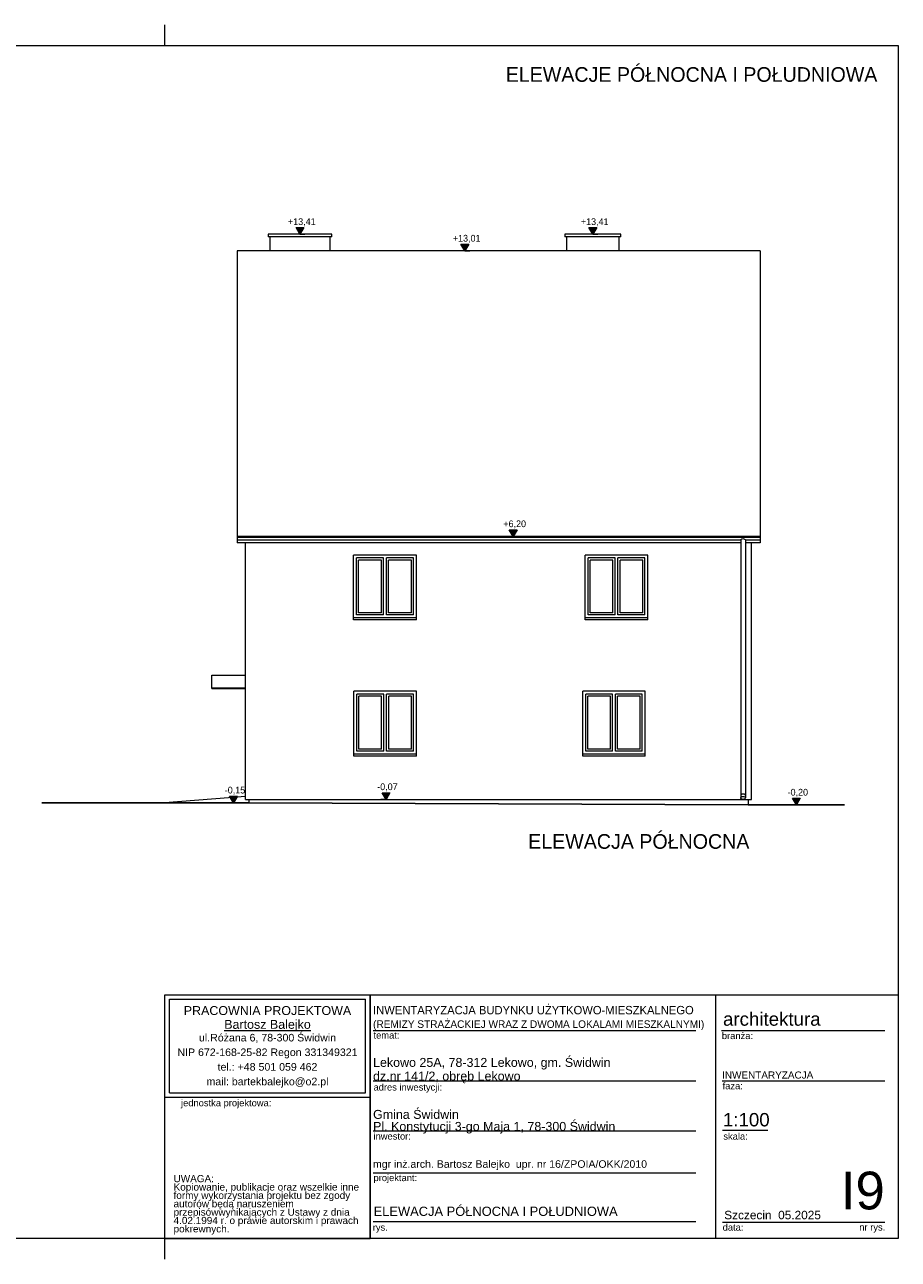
# Model space of a CAD drawing. Extents: x -686885 to -413214, y -23370 to 153194.
# Tile 57 of 145: x -557142 to -536295, y -23370 to 6080. Entities that reach past the tile are written whole.
import ezdxf

# ---------------------------------------------------------------- set-up
doc = ezdxf.new("R2010")
doc.units = 0
doc.header["$MEASUREMENT"] = 0
for name, color, linetype, lineweight in [('Arch opisy_Nr_Pióra__21', 7, 'Continuous', 9), ('Arch stropy_Nr_Pióra__1', 7, 'Continuous', 25), ('Arch stropy_Nr_Pióra__21', 7, 'Continuous', 9), ('ARCH TABELA_Nr_Pióra__1', 7, 'Continuous', 25), ('ARCH TABELA_Nr_Pióra__21', 7, 'Continuous', 9), ('ARCH TABELA_Nr_Pióra__7', 7, 'Continuous', 13), ('INWENT DACH_Nr_Pióra__21', 7, 'Continuous', 9), ('INWENT RURY SPUSTOWE_Nr_Pióra__21', 7, 'Continuous', 9), ('INWENT WYMIARY_Nr_Pióra__21', 7, 'Continuous', 9), ('INWENT. OKNA_Nr_Pióra__5', 7, 'Continuous', 13), ('INWENT.ŚCIANY_Nr_Pióra__21', 7, 'Continuous', 9), ('INWENT.ŚCIANY_Nr_Pióra__5', 7, 'Continuous', 13)]:
    doc.layers.add(name, color=color, linetype=linetype, lineweight=lineweight)
doc.layers.add('INWENT WYMIARY', color=7, linetype='Continuous')
doc.styles.add('GENERATED_STYLE_1', font='txt')
doc.styles.add('GENERATED_STYLE_5', font='txt')
doc.styles.add('GENERATED_STYLE_6', font='txt')
doc.styles.add('GENERATED_STYLE_7', font='arial.ttf')
doc.styles.add('GENERATED_STYLE_8', font='arial.ttf')
doc.styles.add('GENERATED_STYLE_9', font='arial.ttf')

# ---------------------------------------------------------------- blocks, each defined once
blk = doc.blocks.new('Wymiary_61', base_point=(-538727, -12530))
at = {"layer": 'INWENT WYMIARY_Nr_Pióra__21', "linetype": 'Continuous'}
blk.add_hatch(color=256, dxfattribs=at).paths.add_polyline_path([(-538727, -12530), (-538819, -12370), (-538634, -12370)], flags=0)
for p, q in [((-538727, -12530), (-538847, -12530)), ((-538727, -12530), (-538819, -12370)), ((-538819, -12370), (-538634, -12370)), ((-538634, -12370), (-538727, -12530)), ((-538727, -12530), (-538607, -12530))]:
    blk.add_line(p, q, dxfattribs=at)
at = {"layer": 'INWENT WYMIARY_Nr_Pióra__21', "insert": (-538937, -12338), "char_height": 160, "attachment_point": 7, "style": 'GENERATED_STYLE_1'}
blk.add_mtext('{-0,20}', dxfattribs=at)
blk = doc.blocks.new('Wymiary_62', base_point=(-552158, -12480))
at = {"layer": 'INWENT WYMIARY_Nr_Pióra__21', "linetype": 'Continuous'}
blk.add_hatch(color=256, dxfattribs=at).paths.add_polyline_path([(-552158, -12480), (-552251, -12320), (-552065, -12320)], flags=0)
for p, q in [((-552158, -12480), (-552251, -12320)), ((-552251, -12320), (-552065, -12320)), ((-552065, -12320), (-552158, -12480)), ((-552158, -12480), (-552278, -12480)), ((-552158, -12480), (-552038, -12480))]:
    blk.add_line(p, q, dxfattribs=at)
at = {"layer": 'INWENT WYMIARY_Nr_Pióra__21', "insert": (-552368, -12288), "char_height": 160, "attachment_point": 7, "style": 'GENERATED_STYLE_1'}
blk.add_mtext('{-0,15}', dxfattribs=at)
blk = doc.blocks.new('Wymiary_63', base_point=(-548520, -12400))
at = {"layer": 'INWENT WYMIARY_Nr_Pióra__21', "linetype": 'Continuous'}
blk.add_hatch(color=256, dxfattribs=at).paths.add_polyline_path([(-548520, -12400), (-548612, -12240), (-548427, -12240)], flags=0)
for p, q in [((-548520, -12400), (-548612, -12240)), ((-548612, -12240), (-548427, -12240)), ((-548427, -12240), (-548520, -12400)), ((-548520, -12400), (-548640, -12400)), ((-548520, -12400), (-548400, -12400))]:
    blk.add_line(p, q, dxfattribs=at)
at = {"layer": 'INWENT WYMIARY_Nr_Pióra__21', "insert": (-548730, -12208), "char_height": 160, "attachment_point": 7, "style": 'GENERATED_STYLE_1'}
blk.add_mtext('{-0,07}', dxfattribs=at)
blk = doc.blocks.new('Wymiary_64', base_point=(-545487, -6127))
at = {"layer": 'INWENT WYMIARY_Nr_Pióra__21', "linetype": 'Continuous'}
blk.add_hatch(color=256, dxfattribs=at).paths.add_polyline_path([(-545487, -6127), (-545580, -5967), (-545394, -5967)], flags=0)
for p, q in [((-545487, -6127), (-545607, -6127)), ((-545487, -6127), (-545580, -5967)), ((-545580, -5967), (-545394, -5967)), ((-545394, -5967), (-545487, -6127)), ((-545487, -6127), (-545367, -6127))]:
    blk.add_line(p, q, dxfattribs=at)
at = {"layer": 'INWENT WYMIARY_Nr_Pióra__21', "insert": (-545720, -5935), "char_height": 160, "attachment_point": 7, "style": 'GENERATED_STYLE_1'}
blk.add_mtext('{+6,20}', dxfattribs=at)
blk = doc.blocks.new('Wymiary_65', base_point=(-546640, 685))
at = {"layer": 'INWENT WYMIARY_Nr_Pióra__21', "linetype": 'Continuous'}
blk.add_hatch(color=256, dxfattribs=at).paths.add_polyline_path([(-546640, 685), (-546733, 845), (-546547, 845)], flags=0)
for p, q in [((-546640, 685), (-546760, 685)), ((-546640, 685), (-546733, 845)), ((-546733, 845), (-546547, 845)), ((-546547, 845), (-546640, 685)), ((-546640, 685), (-546520, 685))]:
    blk.add_line(p, q, dxfattribs=at)
at = {"layer": 'INWENT WYMIARY_Nr_Pióra__21', "insert": (-546925, 877), "char_height": 160, "attachment_point": 7, "style": 'GENERATED_STYLE_1'}
blk.add_mtext('{+13,01}', dxfattribs=at)
blk = doc.blocks.new('Wymiary_66', base_point=(-543584, 1080))
at = {"layer": 'INWENT WYMIARY_Nr_Pióra__21', "linetype": 'Continuous'}
blk.add_hatch(color=256, dxfattribs=at).paths.add_polyline_path([(-543584, 1080), (-543677, 1240), (-543492, 1240)], flags=0)
for p, q in [((-543584, 1080), (-543677, 1240)), ((-543677, 1240), (-543492, 1240)), ((-543492, 1240), (-543584, 1080)), ((-543584, 1080), (-543704, 1080)), ((-543584, 1080), (-543464, 1080))]:
    blk.add_line(p, q, dxfattribs=at)
at = {"layer": 'INWENT WYMIARY_Nr_Pióra__21', "insert": (-543869, 1272), "char_height": 160, "attachment_point": 7, "style": 'GENERATED_STYLE_1'}
blk.add_mtext('{+13,41}', dxfattribs=at)
blk = doc.blocks.new('Wymiary_67', base_point=(-550574, 1080))
at = {"layer": 'INWENT WYMIARY_Nr_Pióra__21', "linetype": 'Continuous'}
blk.add_hatch(color=256, dxfattribs=at).paths.add_polyline_path([(-550574, 1080), (-550667, 1240), (-550482, 1240)], flags=0)
for p, q in [((-550574, 1080), (-550667, 1240)), ((-550667, 1240), (-550482, 1240)), ((-550482, 1240), (-550574, 1080)), ((-550574, 1080), (-550694, 1080)), ((-550574, 1080), (-550454, 1080))]:
    blk.add_line(p, q, dxfattribs=at)
at = {"layer": 'INWENT WYMIARY_Nr_Pióra__21', "insert": (-550859, 1272), "char_height": 160, "attachment_point": 7, "style": 'GENERATED_STYLE_1'}
blk.add_mtext('{+13,41}', dxfattribs=at)

msp = doc.modelspace()

# ---------------------------------------------------------------- linework, layer by layer
at = {"layer": 'Arch stropy_Nr_Pióra__1', "linetype": 'Continuous'}
for p, q in [((-556734.6, -12479.6), (-551794.5, -12479.6)), ((-551794.5, -12479.6), (-539874.6, -12529.6)), ((-539874.6, -12529.6), (-537578.5, -12529.6))]:
    msp.add_line(p, q, dxfattribs=at)
at = {"layer": 'Arch stropy_Nr_Pióra__21', "linetype": 'Continuous'}
msp.add_line((-551874.5, -12329.6), (-553794.5, -12479.6), dxfattribs=at)
at = {"layer": 'ARCH TABELA_Nr_Pióra__21', "linetype": 'Continuous'}
for p, q in [((-553794.6, 5580.4), (-553794.6, 6080.4)), ((-553794.6, 5580.4), (-553794.6, 6080.4)), ((-577044.6, 5580.4), (-536294.6, 5580.4)), ((-536294.6, 5580.4), (-536294.6, -22869.6)), ((-553794.6, -22869.6), (-553794.6, -17058.4)), ((-553794.6, -17058.4), (-548901, -17058.4)), ((-553794.6, -19505.3), (-553794.6, -17058.4)), ((-553794.6, -17058.4), (-536294.6, -17058.4)), ((-548901, -17058.4), (-548901, -22869.6)), ((-548901, -19505.3), (-548901, -17058.4)), ((-540656.3, -17058.4), (-540656.3, -22869.6)), ((-536294.6, -17058.4), (-536294.6, -22869.6)), ((-553688.2, -17164.8), (-549007.4, -17164.8)), ((-553688.2, -19398.9), (-553688.2, -17164.8)), ((-549007.4, -19398.9), (-549007.4, -17164.8)), ((-548901, -22869.6), (-548901, -17458.4)), ((-548828.8, -17908.4), (-541129, -17908.4)), ((-540517, -17908.4), (-536617.7, -17908.4)), ((-548828.8, -19108.4), (-541129, -19108.4)), ((-540499.6, -19108.4), (-536617.7, -19108.4)), ((-553688.2, -19398.9), (-549007.4, -19398.9)), ((-553794.6, -19505.3), (-548901, -19505.3)), ((-548828.8, -20308.4), (-541129, -20308.4)), ((-540487.8, -20291.1), (-539408.1, -20291.1)), ((-548828.8, -21308.4), (-541129, -21308.4)), ((-548828.8, -22469.6), (-541129, -22469.6)), ((-540487.8, -22487.2), (-538206, -22487.2)), ((-538206, -22487.2), (-536617.7, -22487.2)), ((-536294.6, -22869.6), (-577044.6, -22869.6)), ((-553794.6, -23369.6), (-553794.6, -22869.6)), ((-553794.6, -22869.6), (-548901, -22869.6)), ((-536294.6, -22869.6), (-548901, -22869.6))]:
    msp.add_line(p, q, dxfattribs=at)
at = {"layer": 'INWENT DACH_Nr_Pióra__21', "linetype": 'Continuous'}
for p, q in [((-552074.5, 685.2), (-552074.5, -6281.2)), ((-539594.6, 685.2), (-552074.5, 685.2)), ((-539594.6, 685.2), (-539594.6, -6281.2)), ((-539594.6, -6126.9), (-552074.5, -6126.9)), ((-539594.6, -6150.8), (-552074.5, -6150.8)), ((-540054.6, -6281.2), (-552074.5, -6281.2)), ((-539594.6, -6281.2), (-539944.6, -6281.2)), ((-552674.5, -9439.6), (-551874.5, -9439.6)), ((-552674.5, -9755.2), (-552674.5, -9439.6)), ((-552674.5, -9739.6), (-551874.5, -9739.6)), ((-552674.5, -9755.2), (-551874.5, -9755.2))]:
    msp.add_line(p, q, dxfattribs=at)
at = {"layer": 'INWENT RURY SPUSTOWE_Nr_Pióra__21', "linetype": 'Continuous'}
for p, q in [((-552074.5, -6208.8), (-540054.6, -6208.8)), ((-540054.6, -6208.8), (-540054.6, -12365.1)), ((-539944.6, -6208.8), (-539944.6, -12365.1)), ((-539944.6, -6208.8), (-539594.6, -6208.8))]:
    msp.add_line(p, q, dxfattribs=at)
msp.add_arc((-539999.6, -6256.8), 73, 41.11209, 138.88791, dxfattribs=at)
msp.add_ellipse((-539999.6, -12305.1), major_axis=(55, 0), ratio=0.6281954, start_param=0, end_param=3.1415927, dxfattribs=at)
msp.add_ellipse((-539999.6, -12365.1), major_axis=(55, 0), ratio=0.6281954, dxfattribs=at)
at = {"layer": 'INWENT. OKNA_Nr_Pióra__5', "linetype": 'Continuous'}
for p, q in [((-549224.5, -7999.6), (-549224.5, -6639.6)), ((-548579.5, -6639.6), (-549224.5, -6639.6)), ((-549174.5, -7949.6), (-549174.5, -6689.6)), ((-548629.5, -6689.6), (-549174.5, -6689.6)), ((-548629.5, -7949.6), (-548629.5, -6689.6)), ((-548579.5, -7999.6), (-548579.5, -6639.6)), ((-547864.5, -6639.6), (-548509.5, -6639.6)), ((-548509.5, -7999.6), (-548509.5, -6639.6)), ((-547914.5, -6689.6), (-548459.5, -6689.6)), ((-548459.5, -7949.6), (-548459.5, -6689.6)), ((-547914.5, -7949.6), (-547914.5, -6689.6)), ((-547864.5, -7999.6), (-547864.5, -6639.6)), ((-543694.5, -7999.6), (-543694.5, -6639.6)), ((-543054.5, -6639.6), (-543694.5, -6639.6)), ((-543644.5, -7949.6), (-543644.5, -6689.6)), ((-543104.5, -6689.6), (-543644.5, -6689.6)), ((-543104.5, -7949.6), (-543104.5, -6689.6)), ((-543054.5, -7999.6), (-543054.5, -6639.6)), ((-542344.5, -6639.6), (-542984.5, -6639.6)), ((-542984.5, -7999.6), (-542984.5, -6639.6)), ((-542394.5, -6689.6), (-542934.5, -6689.6)), ((-542934.5, -7949.6), (-542934.5, -6689.6)), ((-542394.5, -7949.6), (-542394.5, -6689.6)), ((-542344.5, -7999.6), (-542344.5, -6639.6)), ((-548629.5, -7949.6), (-549174.5, -7949.6)), ((-547914.5, -7949.6), (-548459.5, -7949.6)), ((-543104.5, -7949.6), (-543644.5, -7949.6)), ((-542394.5, -7949.6), (-542934.5, -7949.6)), ((-548579.5, -7999.6), (-549224.5, -7999.6)), ((-547864.5, -7999.6), (-548509.5, -7999.6)), ((-543054.5, -7999.6), (-543694.5, -7999.6)), ((-542344.5, -7999.6), (-542984.5, -7999.6)), ((-549214.5, -11249.6), (-549214.5, -9889.6)), ((-548574.5, -9889.6), (-549214.5, -9889.6)), ((-549164.5, -11199.6), (-549164.5, -9939.6)), ((-548624.5, -9939.6), (-549164.5, -9939.6)), ((-548624.5, -11199.6), (-548624.5, -9939.6)), ((-548574.5, -11249.6), (-548574.5, -9889.6)), ((-547864.5, -9889.6), (-548504.5, -9889.6)), ((-548504.5, -11249.6), (-548504.5, -9889.6)), ((-547914.5, -9939.6), (-548454.5, -9939.6)), ((-548454.5, -11199.6), (-548454.5, -9939.6)), ((-547914.5, -11199.6), (-547914.5, -9939.6)), ((-547864.5, -11249.6), (-547864.5, -9889.6)), ((-543754.5, -11249.6), (-543754.5, -9889.6)), ((-543114.5, -9889.6), (-543754.5, -9889.6)), ((-543704.5, -11199.6), (-543704.5, -9939.6)), ((-543164.5, -9939.6), (-543704.5, -9939.6)), ((-543164.5, -11199.6), (-543164.5, -9939.6)), ((-543114.5, -11249.6), (-543114.5, -9889.6)), ((-542404.5, -9889.6), (-543044.5, -9889.6)), ((-543044.5, -11249.6), (-543044.5, -9889.6)), ((-542454.5, -9939.6), (-542994.5, -9939.6)), ((-542994.5, -11199.6), (-542994.5, -9939.6)), ((-542454.5, -11199.6), (-542454.5, -9939.6)), ((-542404.5, -11249.6), (-542404.5, -9889.6)), ((-548574.5, -11249.6), (-549214.5, -11249.6)), ((-548624.5, -11199.6), (-549164.5, -11199.6)), ((-547864.5, -11249.6), (-548504.5, -11249.6)), ((-547914.5, -11199.6), (-548454.5, -11199.6)), ((-543114.5, -11249.6), (-543754.5, -11249.6)), ((-543164.5, -11199.6), (-543704.5, -11199.6)), ((-542404.5, -11249.6), (-543044.5, -11249.6)), ((-542454.5, -11199.6), (-542994.5, -11199.6))]:
    msp.add_line(p, q, dxfattribs=at)
at = {"layer": 'INWENT.ŚCIANY_Nr_Pióra__21', "linetype": 'Continuous'}
for p, q in [((-547794.5, -6569.6), (-549294.5, -6569.6)), ((-549294.5, -8119.6), (-549294.5, -6569.6)), ((-547794.5, -8119.6), (-547794.5, -6569.6)), ((-542274.5, -6569.6), (-543764.5, -6569.6)), ((-543764.5, -8119.6), (-543764.5, -6569.6)), ((-542274.5, -8119.6), (-542274.5, -6569.6)), ((-547794.5, -8069.6), (-549294.5, -8069.6)), ((-547794.5, -8119.6), (-549294.5, -8119.6)), ((-542274.5, -8069.6), (-543764.5, -8069.6)), ((-542274.5, -8119.6), (-543764.5, -8119.6)), ((-547794.5, -9819.6), (-549284.5, -9819.6)), ((-549284.5, -11369.6), (-549284.5, -9819.6)), ((-547794.5, -11369.6), (-547794.5, -9819.6)), ((-542334.5, -9819.6), (-543824.5, -9819.6)), ((-543824.5, -11369.6), (-543824.5, -9819.6)), ((-542334.5, -11369.6), (-542334.5, -9819.6)), ((-547794.5, -11319.6), (-549284.5, -11319.6)), ((-547794.5, -11369.6), (-549284.5, -11369.6)), ((-542334.5, -11319.6), (-543824.5, -11319.6)), ((-542334.5, -11369.6), (-543824.5, -11369.6))]:
    msp.add_line(p, q, dxfattribs=at)
at = {"layer": 'INWENT.ŚCIANY_Nr_Pióra__5', "linetype": 'Continuous'}
for p, q in [((-549814.5, 1080.4), (-551334.5, 1080.4)), ((-551334.5, 1080.4), (-551334.5, 1020.4)), ((-549814.5, 1020.4), (-551334.5, 1020.4)), ((-551294.5, 1020.4), (-551294.5, 685.2)), ((-549854.5, 685.2), (-549854.5, 1020.4)), ((-549814.5, 1020.4), (-549814.5, 1080.4)), ((-544254.5, 1080.4), (-544254.5, 1020.4)), ((-542914.5, 1080.4), (-544254.5, 1080.4)), ((-542914.5, 1020.4), (-544254.5, 1020.4)), ((-544214.5, 1020.4), (-544214.5, 685.2)), ((-542954.5, 685.2), (-542954.5, 1020.4)), ((-542914.5, 1020.4), (-542914.5, 1080.4)), ((-551874.5, -12399.6), (-551874.5, -6281.2)), ((-539794.6, -12399.6), (-539794.6, -6281.2)), ((-551874.5, -12399.6), (-539794.6, -12399.6)), ((-551794.5, -12399.6), (-551794.5, -12479.6)), ((-539874.6, -12399.6), (-539874.6, -12529.6))]:
    msp.add_line(p, q, dxfattribs=at)

# ---------------------------------------------------------------- block references
at = {"layer": 'INWENT WYMIARY', "linetype": 'Continuous'}
for name, p in [('Wymiary_67', (-550574.5, 1080.4)), ('Wymiary_66', (-543584.5, 1080.4)), ('Wymiary_65', (-546640.2, 685.2)), ('Wymiary_64', (-545486.9, -6126.9)), ('Wymiary_63', (-548519.6, -12399.6)), ('Wymiary_62', (-552158, -12479.6)), ('Wymiary_61', (-538726.6, -12529.6))]:
    msp.add_blockref(name, p, dxfattribs=at)

# ---------------------------------------------------------------- texts
at = {"layer": 'Arch opisy_Nr_Pióra__21', "linetype": 'Continuous', "char_height": 350, "attachment_point": 3, "style": 'GENERATED_STYLE_5'}
for s, insert in [('{ELEWACJE PÓŁNOCNA I POŁUDNIOWA}', (-536794.6, 5068)), ('{ELEWACJA PÓŁNOCNA}', (-539847.8, -13227.2))]:
    msp.add_mtext(s, dxfattribs=dict(at, insert=insert))
at = {"layer": 'ARCH TABELA_Nr_Pióra__1', "linetype": 'Continuous', "insert": (-548828.8, -17903.7), "char_height": 200, "attachment_point": 7, "line_spacing_factor": 1.031617, "style": 'GENERATED_STYLE_6'}
msp.add_mtext('{\\pt22543.4;INWENTARYZACJA BUDYNKU UŻYTKOWO-MIESZKALNEGO\\P\\pt22543.4;\\H0.900000x;(REMIZY STRAŻACKIEJ WRAZ Z DWOMA LOKALAMI MIESZKALNYMI)}', dxfattribs=at)
at = {"layer": 'ARCH TABELA_Nr_Pióra__1', "linetype": 'Continuous', "insert": (-548815, -22114.3), "char_height": 220, "attachment_point": 1, "style": 'GENERATED_STYLE_9'}
msp.add_mtext('{ELEWACJA PÓŁNOCNA I POŁUDNIOWA}', dxfattribs=at)
at = {"layer": 'ARCH TABELA_Nr_Pióra__21', "linetype": 'Continuous', "insert": (-548828.8, -20369.7), "char_height": 212.766, "attachment_point": 7, "line_spacing_factor": 0.807442, "style": 'GENERATED_STYLE_7'}
msp.add_mtext('{Gmina Świdwin\\PPl. Konstytucji 3-go Maja 1, 78-300 Świdwin}', dxfattribs=at)
at = {"layer": 'ARCH TABELA_Nr_Pióra__7', "linetype": 'Continuous', "char_height": 212.766}
for s, insert, attachment_point, line_spacing_factor, style in [('{PRACOWNIA PROJEKTOWA\\P\\LBartosz Balejko}', (-551347.8, -17329.8), 2, 0.926719, 'GENERATED_STYLE_8'), ('{Lekowo 25A, 78-312 Lekowo, gm. Świdwin\\Pdz.nr 141/2, obręb Lekowo}', (-548828.8, -19169.7), 7, 0.918867, 'GENERATED_STYLE_7')]:
    msp.add_mtext(s, dxfattribs=dict(at, insert=insert, attachment_point=attachment_point, line_spacing_factor=line_spacing_factor, style=style))
at = {"layer": 'ARCH TABELA_Nr_Pióra__7', "linetype": 'Continuous', "style": 'GENERATED_STYLE_7'}
for s, insert, char_height, attachment_point in [('{architektura}', (-540478.3, -17478.8), 319.16, 1), ('{temat:}', (-548818.1, -17944.9), 159.58, 1), ('{branża:}', (-540505.2, -17957.2), 159.58, 1), ('{faza:}', (-540487.8, -19153.5), 159.58, 1), ('{INWENTARYZACJA}', (-540499.6, -18888.7), 170, 1), ('{adres inwestycji:}', (-548818.1, -19184.6), 159.58, 1), ('{jednostka projektowa:}', (-553411.7, -19559.9), 159.58, 1), ('{1:100}', (-540480.4, -19879.9), 319.16, 1), ('{inwestor:}', (-548818.1, -20353.5), 159.58, 1), ('{skala:}', (-540470.1, -20355.4), 159.58, 1), ('{mgr inż.arch. Bartosz Balejko  upr. nr 16/ZPOIA/OKK/2010}', (-548831, -21006.6), 180, 1), ('{projektant:}', (-548818.1, -21344.9), 159.58, 1), ('{I9}', (-536617.7, -21278.6), 900, 3), ('{Szczecin  05.2025}', (-540449.1, -22212.3), 202.128, 1), ('{rys.}', (-548836, -22526.8), 159.58, 1), ('{data:}', (-540486.4, -22526.8), 159.58, 1), ('{nr rys.}', (-537225.6, -22523.7), 159.58, 1)]:
    msp.add_mtext(s, dxfattribs=dict(at, insert=insert, char_height=char_height, attachment_point=attachment_point))
for s, insert, char_height, width, attachment_point, line_spacing_factor in [('{ul.Różana 6, 78-300 Świdwin\\PNIP 672-168-25-82 Regon 331349321\\Ptel.: +48 501 059 462\\Pmail: bartekbalejko@o2.pl}', (-551347.8, -17991.7), 180.852, 4680.851, 2, 1.156383), ('{UWAGA:\\PKopiowanie, publikacje oraz wszelkie inne formy wykorzystania projektu bez zgody autorów będą naruszeniem przepisówwynikających z Ustawy z dnia 4.02.1994 r. o prawie autorskim i prawach pokrewnych.}', (-553589.5, -21359.9), 170.2128, 4483.408, 1, 0.703415)]:
    msp.add_mtext(s, dxfattribs=dict(at, insert=insert, char_height=char_height, width=width, attachment_point=attachment_point, line_spacing_factor=line_spacing_factor))

doc.saveas('drawing.dxf')
